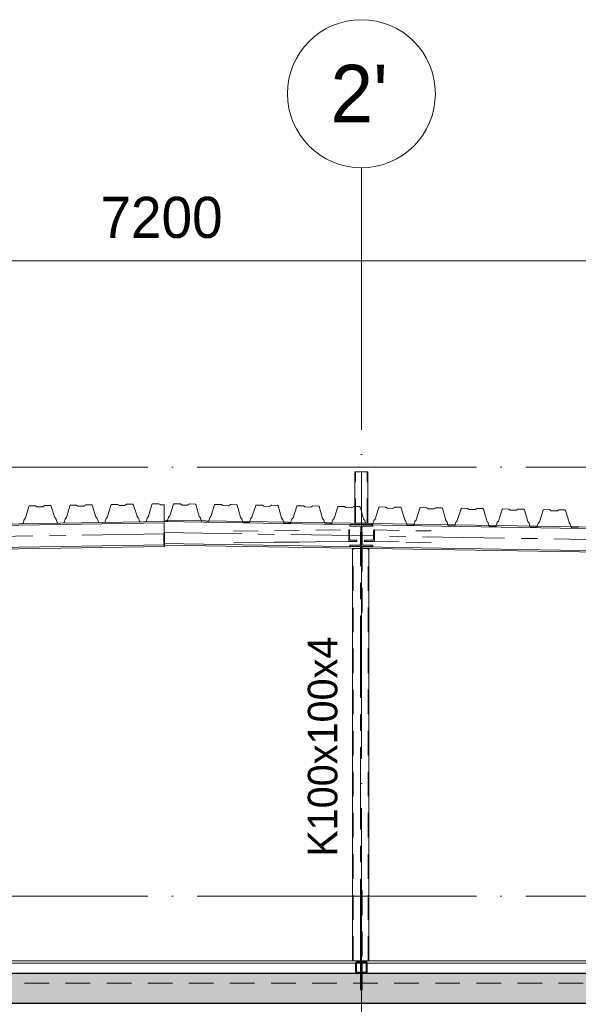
# Model space of a CAD drawing. Header units: millimetres. Extents: x 4517 to 474157, y -4632 to 9900.
# Tile 27 of 114: x 182356 to 185755, y 3913 to 9900. Entities that reach past the tile are written whole.
import ezdxf

# ---------------------------------------------------------------- set-up
doc = ezdxf.new("R2010")
doc.units = ezdxf.units.MM
for name, pattern in [('WSP_hartlijn', [800, 500, -100, 100, -100]), ('WSP_hhidden', [250, 150, -100]), ('WSP_stramienlijn', [2000, 1700, -150, 0, -150])]:
    doc.linetypes.add(name, pattern=pattern)
for name, color, linetype, lineweight in [('00_algemeen - hartlijn', 7, 'WSP_hartlijn', 13), ('00_algemeen - hhidden - 0_13mm', 7, 'WSP_hhidden', 13), ('00_maatvoering', 8, 'Continuous', 13), ('00_maatvoering-100', 8, 'Continuous', 13), ('07_stramien', 4, 'Continuous', 13), ('07_stramien - levels', 7, 'Continuous', 13), ('23_vloeren', 2, 'Continuous', 18), ('23_vloeren - hatch', 1, 'Continuous', 18), ('23_vloeren -cut-', 3, 'Continuous', 25), ('28_hoofddraagconstructies - kolommen en liggers', 1, 'Continuous', 13), ('28_hoofddraagconstructies - kolommen en liggers - staal', 1, 'Continuous', 13), ('28_hoofddraagconstructies - tags', 7, 'Continuous', 18)]:
    doc.layers.add(name, color=color, linetype=linetype, lineweight=lineweight)
doc.styles.add('Revittext', font='txt', dxfattribs={"height": 250})
doc.styles.add('Revittext_1', font='txt', dxfattribs={"height": 180})
doc.styles.add('Revittext_2', font='txt', dxfattribs={"height": 350})
doc.dimstyles.new('WSP_25_-_transparant', dxfattribs={"dimscale": 304.8, "dimtxt": 252.223969, "dimasz": 1.312336, "dimexe": 0.656168, "dimexo": 0.0625, "dimgap": 0.213255, "dimtad": 1, "dimdec": 0, "dimzin": 0, "dimdsep": 46, "dimtxsty": 'Revittext', "dimblk1": 'DOTSMALL', "dimblk2": 'DOTSMALL', "dimsah": 1, "dimcen": 0.09, "dimdle": 0.656168, "dimazin": 0, "dimtfac": 1, "dimtdec": 4, "dimtix": 1, "dimtmove": 0, "dimatfit": 3, "dimfxl": 0.656168, "dimfxlon": 1, "dimtvp": 1, "dimtolj": 1, "dimtzin": 0, "dimarcsym": 2})

# ---------------------------------------------------------------- blocks, each defined once
blk = doc.blocks.new('28_WSP_SF_staal - HE v21-0 - HE160A-1328770-as D')
at = {"layer": '00_algemeen - hartlijn'}
blk.add_line((29069.8, 6563.7), (15798.9, 6782), dxfattribs=at)
blk = doc.blocks.new('28_WSP_SF_staal - HE v21-0 - HE160A-1384899-as D')
at = {"layer": '00_algemeen - hartlijn'}
blk.add_line((15801.3, 6774), (2860, 6561.1), dxfattribs=at)
blk = doc.blocks.new('28_WSP_SC_staal - RHS v18-0 - SHSC 80x80x4 - S275-1295129-as D')
at = {"layer": '00_algemeen - hartlijn'}
blk.add_line((17000, 6838.9), (17000, 7150), dxfattribs=at)
at = {"layer": '00_algemeen - hhidden - 0_13mm'}
for p, q in [((16964, 6838.9), (16964, 7150)), ((17036, 6838.9), (17036, 7150))]:
    blk.add_line(p, q, dxfattribs=at)
blk = doc.blocks.new('28_WSP_SC_staal - RHS v18-0 - SHSC 100x100x4 - S275-1337800-as D')
at = {"layer": '00_algemeen - hartlijn'}
blk.add_line((16995, 4177), (16995, 6685.5), dxfattribs=at)
at = {"layer": '00_algemeen - hhidden - 0_13mm'}
for p, q in [((16949, 4177), (16949, 6685.5)), ((17041, 4177), (17041, 6685.5))]:
    blk.add_line(p, q, dxfattribs=at)
blk = doc.blocks.new('28_WSP_SF_staal - STRIP v18-0 - RECT 80x10-1322159-as D')
at = {"layer": '28_hoofddraagconstructies - kolommen en liggers', "linetype": 'WSP_hhidden'}
for p, q in [((17005, 4606.2), (17005, 4164)), ((16995, 4164), (16995, 4177)), ((16995, 4100), (16995, 4088.7)), ((16995, 4088.7), (17005, 4088.7)), ((17005, 4088.7), (17005, 4100))]:
    blk.add_line(p, q, dxfattribs=at)
at = {"layer": '28_hoofddraagconstructies - kolommen en liggers - staal'}
for p, q in [((16995, 4159.1), (16995, 4164)), ((16995, 4159.1), (16995, 4100)), ((17005, 4159.1), (16995, 4159.1)), ((17005, 4164), (17005, 4159.1)), ((17005, 4100), (17005, 4159.1))]:
    blk.add_line(p, q, dxfattribs=at)
blk = doc.blocks.new('28_WSP_SF_staal - STRIP v18-0 - RECT 80x10-1336395-as D')
at = {"layer": '28_hoofddraagconstructies - kolommen en liggers', "linetype": 'WSP_hhidden'}
for p, q in [((16995, 6785.1), (16995, 6744.6)), ((17005, 6785.1), (16995, 6785.1)), ((17005, 6744.6), (17005, 6785.1)), ((16995, 6685.6), (16995, 6706)), ((17005, 6294.8), (17005, 6706))]:
    blk.add_line(p, q, dxfattribs=at)
at = {"layer": '28_hoofddraagconstructies - kolommen en liggers - staal'}
for p, q in [((16995, 6744.5), (16995, 6714.9)), ((16995, 6714.9), (17005, 6714.9)), ((16995, 6706.1), (16995, 6714.9)), ((17005, 6714.9), (17005, 6744.5)), ((17005, 6706.1), (17005, 6714.9))]:
    blk.add_line(p, q, dxfattribs=at)
blk = doc.blocks.new('28_WSP_SF_staal - RHS v18-0 - SHSC 70x70x5 - S275-1337801-as D')
at = {"layer": '28_hoofddraagconstructies - kolommen en liggers', "linetype": 'WSP_hhidden'}
for p, q in [((16965, 4164), (16965, 4114)), ((16970, 4114), (16970, 4164)), ((17025, 4174), (16975, 4174)), ((16975, 4169), (17025, 4169)), ((17030, 4164), (17030, 4114)), ((17035, 4114), (17035, 4164)), ((17025, 4109), (16975, 4109)), ((16975, 4104), (17025, 4104))]:
    blk.add_line(p, q, dxfattribs=at)
for centre, radius, start, end in [((16975, 4164), 10, 90, 180), ((16975, 4164), 5, 90, 180), ((17025, 4164), 10, 0, 90), ((17025, 4164), 5, 0, 90), ((16975, 4114), 10, 180, 270), ((16975, 4114), 5, 180, 270), ((17025, 4114), 10, 270, 0), ((17025, 4114), 5, 270, 0)]:
    blk.add_arc(centre, radius, start, end, dxfattribs=at)
blk = doc.blocks.new('28_WSP_SF_staal - STRIP v18-0 - RECT 80x10-1337803-as D')
at = {"layer": '28_hoofddraagconstructies - kolommen en liggers', "linetype": 'WSP_hhidden'}
for p, q in [((17005, 4202.6), (16995, 4202.6)), ((16995, 4123.9), (17005, 4123.9)), ((16995, 3999.9), (16995, 4088.6)), ((17005, 3999.9), (17005, 4088.6))]:
    blk.add_line(p, q, dxfattribs=at)
blk = doc.blocks.new('28_WSP_SF_staal - HE v21-0 - HE140A-1315377-as D')
at = {"layer": '28_hoofddraagconstructies - kolommen en liggers', "linetype": 'WSP_hhidden'}
for p, q in [((16930, 6830), (16930, 6830.2)), ((16930, 6830), (16930, 6821.5)), ((16952.3, 6830), (16930, 6830)), ((17070, 6830), (16958.3, 6830)), ((17000, 6830.2), (17000, 6830)), ((17070, 6830.2), (17070, 6830)), ((17070, 6821.5), (17070, 6830)), ((16930, 6821.5), (16985.3, 6821.5)), ((16997.3, 6809.5), (16997.3, 6717.5)), ((17002.8, 6717.5), (17002.8, 6809.5)), ((17014.8, 6821.5), (17070, 6821.5)), ((16930, 6705.7), (16930, 6705.5)), ((16985.3, 6705.5), (16930, 6705.5)), ((16930, 6705.5), (16930, 6697)), ((17070, 6705.5), (17014.8, 6705.5)), ((17070, 6705.7), (17070, 6705.5)), ((17070, 6697), (17070, 6705.5)), ((16930, 6697), (17070, 6697))]:
    blk.add_line(p, q, dxfattribs=at)
for centre, start_param, end_param in [((16985.3, 6809.5), 0, 1.570796), ((17014.8, 6809.5), 1.570796, 3.141593), ((16985.3, 6717.5), 4.712389, 6.283185), ((17014.8, 6717.5), 3.141593, 4.712389)]:
    blk.add_ellipse(centre, major_axis=(12, 0), ratio=1, start_param=start_param, end_param=end_param, dxfattribs=at)
blk = doc.blocks.new('28_WSP_SF_staal - HFL v21-0 - Lequ 70x70x7-1304526-as D')
at = {"layer": '28_hoofddraagconstructies - kolommen en liggers', "linetype": 'WSP_hhidden'}
for p, q in [((16222.1, 6789.5), (16923.2, 6798)), ((16925, 6798), (16923.2, 6798)), ((16923.2, 6798), (16923.6, 6728)), ((16928.5, 6744), (16928.2, 6793.5)), ((16222.1, 6719.5), (16923.6, 6728)), ((16321.1, 6720.1), (16970.2, 6728)), ((16923.6, 6728), (16973.1, 6728)), ((16969.9, 6735), (16934.9, 6735)), ((16973.1, 6728), (16973.1, 6730.5))]:
    blk.add_line(p, q, dxfattribs=at)
for centre, major_axis, start_param, end_param in [((16925, 6793.5), (-0.05, 4.5), 4.703776, 6.274573), ((16934.8, 6744), (-0.11, 9), 1.562184, 3.13298), ((16969.9, 6730.5), (-0.05, 4.5), 4.703776, 6.274573)]:
    blk.add_ellipse(centre, major_axis=major_axis, ratio=0.707081, start_param=start_param, end_param=end_param, dxfattribs=at)
blk = doc.blocks.new('28_WSP_SF_staal - HFL v21-0 - Lequ 70x70x7-1303936-as D')
at = {"layer": '28_hoofddraagconstructies - kolommen en liggers', "linetype": 'WSP_hhidden'}
for p, q in [((17074.3, 6793.5), (17074.2, 6744)), ((17080.6, 6798), (17078.4, 6798)), ((17080.4, 6728), (17080.6, 6798)), ((17080.6, 6798), (17424, 6791.4)), ((17017.6, 6730.5), (17017.6, 6728)), ((17017.6, 6728), (17080.4, 6728)), ((17019.9, 6728), (17345.9, 6721.7)), ((17066.1, 6735), (17021.7, 6735)), ((17080.4, 6728), (17424, 6721.4))]:
    blk.add_line(p, q, dxfattribs=at)
for centre, major_axis, start_param, end_param in [((17078.4, 6793.5), (0.09, 4.5), 0.017305, 1.588102), ((17021.6, 6730.5), (0.09, 4.5), 0.017305, 1.588102), ((17066.1, 6744), (0.17, 9), 3.158898, 4.729694)]:
    blk.add_ellipse(centre, major_axis=major_axis, ratio=0.896772, start_param=start_param, end_param=end_param, dxfattribs=at)
blk = doc.blocks.new('28_WSP_SF_staal - HE v21-0 - HE280A S355-1321511-as D')
at = {"layer": '28_hoofddraagconstructies - kolommen en liggers', "linetype": 'WSP_hhidden'}
blk.add_line((9950, 4042), (41000, 4042), dxfattribs=at)
blk = doc.blocks.new('DIMBLOCK48-as D')
at = {"layer": '00_maatvoering-100'}
h = blk.add_hatch(color=256, dxfattribs=at)
edge = h.paths.add_edge_path()
edge.add_arc((179635.2, 8434.4), 50, 0, 360)
h = blk.add_hatch(color=256, dxfattribs=at)
edge = h.paths.add_edge_path()
edge.add_arc((186835.2, 8434.4), 50, 0, 360)
for p, q in [((179635.2, 8634.4), (179635.2, 8234.4)), ((179635.2, 8434.4), (179635.2, 8634.4)), ((186835.2, 8634.4), (186835.2, 8234.4)), ((186835.2, 8434.4), (186835.2, 8634.4)), ((179635.2, 8434.4), (186835.2, 8434.4))]:
    blk.add_line(p, q, dxfattribs=at)
for centre in [(179635.2, 8434.4), (186835.2, 8434.4)]:
    blk.add_circle(centre, 50, dxfattribs=at)
at = {"layer": '00_maatvoering-100', "color": 0, "insert": (182847.2, 8823.2), "char_height": 250, "width": 931.288, "attachment_point": 1, "line_spacing_factor": 0.931288, "style": 'Revittext'}
blk.add_mtext('7200', dxfattribs=at)
blk = doc.blocks.new('_DotSmall')
at = {"color": 0, "linetype": 'ByBlock', "const_width": 0.5}
blk.add_lwpolyline([(-0.0625, 0, 1), (0.0625, 0, 1)], format="xyb", close=True, dxfattribs=at)
blk = doc.blocks.new('Grid - Stramienbol 9_0mm-3500-as D')
at = {"layer": '07_stramien'}
blk.add_circle((5000, 9450), 450, dxfattribs=at)

msp = doc.modelspace()

# ---------------------------------------------------------------- hatches: boundary and pattern name
at = {"layer": '23_vloeren - hatch'}
msp.add_hatch(color=256, dxfattribs=at).paths.add_polyline_path([(190183.1, 3920), (208435.2, 3920), (208435.2, 4100), (177385.2, 4100), (177385.2, 3920), (189767.3, 3920)])

# ---------------------------------------------------------------- linework, layer by layer
at = {"layer": '07_stramien', "linetype": 'WSP_stramienlijn'}
msp.add_line((184435.2, -4594.5), (184435.2, 9000), dxfattribs=at)
at = {"layer": '07_stramien - levels', "linetype": 'WSP_stramienlijn'}
for p, q in [((165435.2, 7180), (221500.6, 7180)), ((165435.2, 4570), (221500.6, 4570))]:
    msp.add_line(p, q, dxfattribs=at)
at = {"layer": '23_vloeren'}
for p, q in [((182412.5, 6943.5), (182415.5, 6944.6)), ((182415.5, 6944.6), (182449.3, 6945.1)), ((182449.3, 6945.1), (182450.8, 6944.9)), ((182450.8, 6944.9), (182452.1, 6944.3)), ((182497.7, 6939.8), (182505.6, 6945.2)), ((182505.6, 6945.2), (182506.9, 6945.8)), ((182506.9, 6945.8), (182508.4, 6946.1)), ((182508.4, 6946.1), (182542.2, 6946.6)), ((182542.2, 6946.6), (182545.2, 6945.7)), ((182545.2, 6945.7), (182547, 6943.2)), ((182640.1, 6873.5), (182660.7, 6945)), ((182660.7, 6945), (182662.5, 6947.6)), ((182662.5, 6947.6), (182665.4, 6948.7)), ((182665.4, 6948.7), (182699.3, 6949.2)), ((182699.3, 6949.2), (182700.7, 6949)), ((182700.7, 6949), (182702.1, 6948.4)), ((182702.1, 6948.4), (182710.1, 6943.2)), ((182747.7, 6943.9), (182755.6, 6949.3)), ((182755.6, 6949.3), (182756.9, 6949.9)), ((182756.9, 6949.9), (182758.3, 6950.2)), ((182758.3, 6950.2), (182792.2, 6950.7)), ((182792.2, 6950.7), (182795.2, 6949.8)), ((182795.2, 6949.8), (182797, 6947.3)), ((182797, 6947.3), (182820, 6876.4)), ((182890.1, 6877.6), (182910.7, 6949.1)), ((182910.7, 6949.1), (182912.4, 6951.7)), ((182912.4, 6951.7), (182915.4, 6952.8)), ((182915.4, 6952.8), (182949.2, 6953.3)), ((182949.2, 6953.3), (182950.7, 6953.1)), ((182950.7, 6953.1), (182952, 6952.5)), ((182952, 6952.5), (182960.1, 6947.3)), ((182960.1, 6947.3), (182961.4, 6946.7)), ((182961.4, 6946.7), (182962.9, 6946.6)), ((182962.9, 6946.6), (182994.9, 6947.1)), ((182994.9, 6947.1), (182996.4, 6947.3)), ((182996.4, 6947.3), (182997.7, 6948)), ((182997.7, 6948), (183005.5, 6953.4)), ((183005.5, 6953.4), (183006.9, 6954)), ((183006.9, 6954), (183008.3, 6954.3)), ((183008.3, 6954.3), (183042.1, 6954.8)), ((183042.1, 6954.8), (183045.1, 6953.9)), ((183045.1, 6953.9), (183047, 6951.4)), ((183047, 6951.4), (183069.9, 6880.5)), ((183140, 6881.7), (183160.6, 6953.2)), ((183160.6, 6953.2), (183162.4, 6955.8)), ((183162.4, 6955.8), (183165.4, 6956.9)), ((183165.4, 6956.9), (183199.2, 6957.4)), ((183199.2, 6957.4), (183200.7, 6957.2)), ((183200.7, 6957.2), (183202, 6956.6)), ((183202, 6956.6), (183210, 6951.4)), ((183210, 6951.4), (183211.4, 6950.8)), ((183211.4, 6950.8), (183212.8, 6950.7)), ((183212.8, 6950.7), (183235.2, 6951)), ((183235.2, 6951), (183235.2, 6852.7)), ((183269.1, 6882.7), (183292, 6953.6)), ((183292, 6953.6), (183293.8, 6956.1)), ((183293.8, 6956.1), (183296.8, 6957)), ((183296.8, 6957), (183330.6, 6956.5)), ((183330.6, 6956.5), (183332.1, 6956.3)), ((183332.1, 6956.3), (183333.4, 6955.6)), ((183333.4, 6955.6), (183341.3, 6950.2)), ((183341.3, 6950.2), (183342.6, 6949.5)), ((183342.6, 6949.5), (183344, 6949.3)), ((183344, 6949.3), (183376.1, 6948.8)), ((183376.1, 6948.8), (183377.5, 6949)), ((183377.5, 6949), (183378.9, 6949.6)), ((183378.9, 6949.6), (183386.9, 6954.8)), ((183386.9, 6954.8), (183388.3, 6955.4)), ((183388.3, 6955.4), (183389.7, 6955.6)), ((183389.7, 6955.6), (183423.6, 6955)), ((183423.6, 6955), (183426.5, 6954)), ((183426.5, 6954), (183428.3, 6951.4)), ((183428.3, 6951.4), (183448.9, 6879.8)), ((183519, 6878.7), (183541.9, 6949.6)), ((183541.9, 6949.6), (183543.8, 6952.1)), ((183543.8, 6952.1), (183546.8, 6953.1)), ((183546.8, 6953.1), (183580.6, 6952.5)), ((183580.6, 6952.5), (183582.1, 6952.3)), ((183582.1, 6952.3), (183583.4, 6951.7)), ((183583.4, 6951.7), (183591.3, 6946.2)), ((183591.3, 6946.2), (183592.6, 6945.6)), ((183592.6, 6945.6), (183594, 6945.3)), ((183594, 6945.3), (183626.1, 6944.8)), ((183626.1, 6944.8), (183627.5, 6945)), ((183627.5, 6945), (183628.9, 6945.6)), ((183628.9, 6945.6), (183636.9, 6950.8)), ((183636.9, 6950.8), (183638.2, 6951.4)), ((183638.2, 6951.4), (183639.7, 6951.6)), ((183639.7, 6951.6), (183673.5, 6951.1)), ((183673.5, 6951.1), (183676.5, 6950)), ((183676.5, 6950), (183678.2, 6947.5)), ((183678.2, 6947.5), (183698.9, 6875.9)), ((183769, 6874.8), (183791.9, 6945.7)), ((183791.9, 6945.7), (183793.8, 6948.2)), ((183793.8, 6948.2), (183796.7, 6949.1)), ((183796.7, 6949.1), (183830.6, 6948.6)), ((183830.6, 6948.6), (183832, 6948.3)), ((183832, 6948.3), (183833.3, 6947.7)), ((183833.3, 6947.7), (183841.2, 6942.3)), ((183878.8, 6941.7), (183886.9, 6946.8)), ((183886.9, 6946.8), (183888.2, 6947.5)), ((183888.2, 6947.5), (183889.7, 6947.6)), ((183889.7, 6947.6), (183923.5, 6947.1)), ((183923.5, 6947.1), (183926.5, 6946.1)), ((183926.5, 6946.1), (183928.2, 6943.5)), ((184043.7, 6944.2), (184046.7, 6945.2)), ((184046.7, 6945.2), (184080.6, 6944.6)), ((184080.6, 6944.6), (184082, 6944.4)), ((184082, 6944.4), (184083.3, 6943.7)), ((182390.1, 6869.4), (182410.7, 6940.9)), ((182410.7, 6940.9), (182412.5, 6943.5)), ((182452.1, 6944.3), (182460.1, 6939.1)), ((182460.1, 6939.1), (182461.5, 6938.5)), ((182461.5, 6938.5), (182462.9, 6938.3)), ((182462.9, 6938.3), (182495, 6938.9)), ((182495, 6938.9), (182496.4, 6939.1)), ((182496.4, 6939.1), (182497.7, 6939.8)), ((182547, 6943.2), (182570, 6872.3)), ((182710.1, 6943.2), (182711.4, 6942.6)), ((182711.4, 6942.6), (182712.9, 6942.5)), ((182712.9, 6942.5), (182744.9, 6943)), ((182744.9, 6943), (182746.4, 6943.2)), ((182746.4, 6943.2), (182747.7, 6943.9)), ((183841.2, 6942.3), (183842.5, 6941.6)), ((183842.5, 6941.6), (183844, 6941.4)), ((183844, 6941.4), (183876, 6940.9)), ((183876, 6940.9), (183877.5, 6941.1)), ((183877.5, 6941.1), (183878.8, 6941.7)), ((183928.2, 6943.5), (183948.9, 6871.9)), ((184019, 6870.8), (184041.9, 6941.7)), ((184041.9, 6941.7), (184043.7, 6944.2)), ((184083.3, 6943.7), (184091.2, 6938.3)), ((184091.2, 6938.3), (184092.5, 6937.7)), ((184092.5, 6937.7), (184094, 6937.4)), ((184094, 6937.4), (184126, 6936.9)), ((184126, 6936.9), (184127.5, 6937.1)), ((184127.5, 6937.1), (184128.8, 6937.7)), ((184128.8, 6937.7), (184136.8, 6942.9)), ((184136.8, 6942.9), (184138.2, 6943.5)), ((184138.2, 6943.5), (184139.6, 6943.7)), ((184139.6, 6943.7), (184173.5, 6943.2)), ((184173.5, 6943.2), (184176.4, 6942.1)), ((184176.4, 6942.1), (184178.2, 6939.5)), ((184178.2, 6939.5), (184198.8, 6868)), ((184268.9, 6866.9), (184291.8, 6937.7)), ((184291.8, 6937.7), (184293.7, 6940.3)), ((184293.7, 6940.3), (184296.7, 6941.2)), ((184296.7, 6941.2), (184330.5, 6940.7)), ((184330.5, 6940.7), (184332, 6940.4)), ((184332, 6940.4), (184333.3, 6939.8)), ((184333.3, 6939.8), (184341.2, 6934.4)), ((184341.2, 6934.4), (184342.5, 6933.7)), ((184342.5, 6933.7), (184343.9, 6933.5)), ((184343.9, 6933.5), (184376, 6933)), ((184376, 6933), (184377.4, 6933.2)), ((184377.4, 6933.2), (184378.8, 6933.8)), ((184378.8, 6933.8), (184386.8, 6938.9)), ((184386.8, 6938.9), (184388.1, 6939.5)), ((184388.1, 6939.5), (184389.6, 6939.7)), ((184389.6, 6939.7), (184395.5, 6939.6)), ((184518.9, 6862.9), (184541.8, 6933.8)), ((184541.8, 6933.8), (184543.7, 6936.3)), ((184543.7, 6936.3), (184546.7, 6937.2)), ((184546.7, 6937.2), (184580.5, 6936.7)), ((184580.5, 6936.7), (184581.9, 6936.5)), ((184581.9, 6936.5), (184583.2, 6935.8)), ((184583.2, 6935.8), (184591.1, 6930.4)), ((184591.1, 6930.4), (184592.4, 6929.8)), ((184592.4, 6929.8), (184593.9, 6929.5)), ((184593.9, 6929.5), (184625.9, 6929)), ((184625.9, 6929), (184627.4, 6929.2)), ((184627.4, 6929.2), (184628.7, 6929.8)), ((184628.7, 6929.8), (184636.8, 6935)), ((184636.8, 6935), (184638.1, 6935.6)), ((184638.1, 6935.6), (184639.6, 6935.8)), ((184639.6, 6935.8), (184673.4, 6935.2)), ((184673.4, 6935.2), (184676.4, 6934.2)), ((184676.4, 6934.2), (184678.1, 6931.6)), ((184678.1, 6931.6), (184698.8, 6860.1)), ((184768.9, 6858.9), (184791.8, 6929.8)), ((184791.8, 6929.8), (184793.6, 6932.4)), ((184793.6, 6932.4), (184796.6, 6933.3)), ((184796.6, 6933.3), (184830.5, 6932.8)), ((184830.5, 6932.8), (184831.9, 6932.5)), ((184831.9, 6932.5), (184833.2, 6931.9)), ((184833.2, 6931.9), (184841.1, 6926.4)), ((184841.1, 6926.4), (184842.4, 6925.8)), ((184842.4, 6925.8), (184843.9, 6925.6)), ((184843.9, 6925.6), (184875.9, 6925.1)), ((184875.9, 6925.1), (184877.4, 6925.2)), ((184877.4, 6925.2), (184878.7, 6925.8)), ((184878.7, 6925.8), (184886.7, 6931)), ((184886.7, 6931), (184888.1, 6931.6)), ((184888.1, 6931.6), (184889.5, 6931.8)), ((184889.5, 6931.8), (184923.4, 6931.3)), ((184923.4, 6931.3), (184926.3, 6930.3)), ((184926.3, 6930.3), (184928.1, 6927.7)), ((184928.1, 6927.7), (184948.8, 6856.1)), ((185018.8, 6855), (185041.8, 6925.9)), ((185041.8, 6925.9), (185043.6, 6928.4)), ((185043.6, 6928.4), (185046.6, 6929.3)), ((185046.6, 6929.3), (185080.4, 6928.8)), ((185080.4, 6928.8), (185081.9, 6928.6)), ((185081.9, 6928.6), (185083.2, 6927.9)), ((185083.2, 6927.9), (185091.1, 6922.5)), ((185091.1, 6922.5), (185092.4, 6921.8)), ((185092.4, 6921.8), (185093.8, 6921.6)), ((185093.8, 6921.6), (185125.9, 6921.1)), ((185125.9, 6921.1), (185127.3, 6921.3)), ((185127.3, 6921.3), (185128.7, 6921.9)), ((185128.7, 6921.9), (185136.7, 6927.1)), ((185136.7, 6927.1), (185138, 6927.7)), ((185138, 6927.7), (185139.5, 6927.9)), ((185139.5, 6927.9), (185173.3, 6927.3)), ((185173.3, 6927.3), (185176.3, 6926.3)), ((185176.3, 6926.3), (185178.1, 6923.7)), ((185178.1, 6923.7), (185198.7, 6852.1)), ((185268.8, 6851), (185291.7, 6921.9)), ((185291.7, 6921.9), (185293.6, 6924.4)), ((185293.6, 6924.4), (185296.6, 6925.4)), ((185296.6, 6925.4), (185330.4, 6924.8)), ((185330.4, 6924.8), (185331.8, 6924.6)), ((185331.8, 6924.6), (185333.2, 6924)), ((185333.2, 6924), (185341, 6918.5)), ((185341, 6918.5), (185342.3, 6917.9)), ((185342.3, 6917.9), (185343.8, 6917.7)), ((185343.8, 6917.7), (185375.8, 6917.1)), ((185375.8, 6917.1), (185377.3, 6917.3)), ((185377.3, 6917.3), (185378.6, 6917.9)), ((185378.6, 6917.9), (185386.7, 6923.1)), ((185386.7, 6923.1), (185388, 6923.7)), ((185388, 6923.7), (185389.5, 6923.9)), ((185389.5, 6923.9), (185423.3, 6923.4)), ((185423.3, 6923.4), (185426.3, 6922.3)), ((185426.3, 6922.3), (185428, 6919.8)), ((185428, 6919.8), (185448.7, 6848.2)), ((185518.8, 6847.1), (185541.7, 6918)), ((185541.7, 6918), (185543.5, 6920.5)), ((185543.5, 6920.5), (185546.5, 6921.4)), ((185546.5, 6921.4), (185580.4, 6920.9)), ((185580.4, 6920.9), (185581.8, 6920.7)), ((185581.8, 6920.7), (185583.1, 6920)), ((185583.1, 6920), (185591, 6914.6)), ((185591, 6914.6), (185592.3, 6913.9)), ((185592.3, 6913.9), (185593.8, 6913.7)), ((185593.8, 6913.7), (185625.8, 6913.2)), ((185625.8, 6913.2), (185627.3, 6913.4)), ((185627.3, 6913.4), (185628.6, 6914)), ((185628.6, 6914), (185636.6, 6919.2)), ((185636.6, 6919.2), (185638, 6919.8)), ((185638, 6919.8), (185639.4, 6920)), ((185639.4, 6920), (185673.3, 6919.4)), ((185673.3, 6919.4), (185676.2, 6918.4)), ((185676.2, 6918.4), (185678, 6915.8)), ((185678, 6915.8), (185698.7, 6844.2)), ((182372, 6835.8), (182374.9, 6836.9)), ((182374.9, 6836.9), (182376.7, 6839.5)), ((182376.7, 6839.5), (182382.3, 6858.9)), ((182382.3, 6858.9), (182382.7, 6859.9)), ((182382.7, 6859.9), (182383.3, 6860.8)), ((182383.3, 6860.8), (182389.1, 6867.5)), ((182389.1, 6867.5), (182389.7, 6868.3)), ((182389.7, 6868.3), (182390.1, 6869.4)), ((182570, 6872.3), (182570.4, 6871.3)), ((182570.4, 6871.3), (182571.1, 6870.4)), ((182571.1, 6870.4), (182577.1, 6864)), ((182577.1, 6864), (182577.7, 6863.1)), ((182577.7, 6863.1), (182578.1, 6862.1)), ((182578.1, 6862.1), (182584.4, 6842.9)), ((182584.4, 6842.9), (182586.2, 6840.3)), ((182586.2, 6840.3), (182589.2, 6839.4)), ((182622, 6840), (182624.9, 6841)), ((182624.9, 6841), (182626.7, 6843.6)), ((182626.7, 6843.6), (182632.3, 6863)), ((182632.3, 6863), (182632.7, 6864)), ((182632.7, 6864), (182633.3, 6864.9)), ((182633.3, 6864.9), (182639.1, 6871.6)), ((182639.1, 6871.6), (182639.7, 6872.4)), ((182639.7, 6872.4), (182640.1, 6873.5)), ((182820, 6876.4), (182820.4, 6875.4)), ((182820.4, 6875.4), (182821.1, 6874.5)), ((182821.1, 6874.5), (182827, 6868.1)), ((182827, 6868.1), (182827.7, 6867.2)), ((182827.7, 6867.2), (182828.1, 6866.2)), ((182828.1, 6866.2), (182834.4, 6847)), ((182834.4, 6847), (182836.2, 6844.4)), ((182836.2, 6844.4), (182839.1, 6843.5)), ((182872, 6844.1), (182874.9, 6845.1)), ((182874.9, 6845.1), (182876.6, 6847.7)), ((182876.6, 6847.7), (182882.2, 6867.1)), ((182882.2, 6867.1), (182882.7, 6868.1)), ((182882.7, 6868.1), (182883.3, 6869)), ((182883.3, 6869), (182889, 6875.7)), ((182889, 6875.7), (182889.6, 6876.6)), ((182889.6, 6876.6), (182890.1, 6877.6)), ((183069.9, 6880.5), (183070.4, 6879.5)), ((183070.4, 6879.5), (183071, 6878.6)), ((183071, 6878.6), (183077, 6872.2)), ((183077, 6872.2), (183077.6, 6871.3)), ((183077.6, 6871.3), (183078.1, 6870.3)), ((183078.1, 6870.3), (183084.3, 6851.1)), ((183084.3, 6851.1), (183086.2, 6848.5)), ((183086.2, 6848.5), (183089, 6847.6)), ((183122, 6848.2), (183124.8, 6849.2)), ((183124.8, 6849.2), (183126.6, 6851.8)), ((183126.6, 6851.8), (183132.2, 6871.2)), ((183132.2, 6871.2), (183132.6, 6872.2)), ((183132.6, 6872.2), (183133.2, 6873.1)), ((183133.2, 6873.1), (183139, 6879.8)), ((183139, 6879.8), (183139.6, 6880.7)), ((183139.6, 6880.7), (183140, 6881.7)), ((183256.1, 6857.7), (183260.9, 6872.5)), ((183260.9, 6872.5), (183261.4, 6873.5)), ((183261.4, 6873.5), (183262, 6874.4)), ((183262, 6874.4), (183268, 6880.8)), ((183268, 6880.8), (183268.6, 6881.7)), ((183268.6, 6881.7), (183269.1, 6882.7)), ((183448.9, 6879.8), (183449.4, 6878.8)), ((183449.4, 6878.8), (183450, 6877.9)), ((183450, 6877.9), (183455.7, 6871.3)), ((183455.7, 6871.3), (183456.3, 6870.4)), ((183456.3, 6870.4), (183456.8, 6869.4)), ((183456.8, 6869.4), (183461.1, 6854.3)), ((183506, 6853.6), (183510.9, 6868.6)), ((183510.9, 6868.6), (183511.3, 6869.6)), ((183511.3, 6869.6), (183512, 6870.4)), ((183512, 6870.4), (183517.9, 6876.9)), ((183517.9, 6876.9), (183518.6, 6877.7)), ((183518.6, 6877.7), (183519, 6878.7)), ((183698.9, 6875.9), (183699.3, 6874.9)), ((183699.3, 6874.9), (183699.9, 6874)), ((183699.9, 6874), (183705.7, 6867.4)), ((183705.7, 6867.4), (183706.3, 6866.5)), ((183706.3, 6866.5), (183706.7, 6865.5)), ((183706.7, 6865.5), (183711.1, 6850.2)), ((183756, 6849.4), (183760.9, 6864.6)), ((183760.9, 6864.6), (183761.3, 6865.6)), ((183761.3, 6865.6), (183761.9, 6866.5)), ((183761.9, 6866.5), (183767.9, 6872.9)), ((183767.9, 6872.9), (183768.6, 6873.8)), ((183768.6, 6873.8), (183769, 6874.8)), ((183948.9, 6871.9), (183949.3, 6870.9)), ((183949.3, 6870.9), (183949.9, 6870)), ((183949.9, 6870), (183955.7, 6863.4)), ((183955.7, 6863.4), (183956.3, 6862.5)), ((183956.3, 6862.5), (183956.7, 6861.5)), ((183956.7, 6861.5), (183961.1, 6846.1)), ((184005.9, 6845.3), (184010.8, 6860.7)), ((184010.8, 6860.7), (184011.3, 6861.6)), ((184011.3, 6861.6), (184011.9, 6862.5)), ((184011.9, 6862.5), (184017.9, 6869)), ((184017.9, 6869), (184018.5, 6869.8)), ((184018.5, 6869.8), (184019, 6870.8)), ((184198.8, 6868), (184199.3, 6867)), ((184199.3, 6867), (184199.9, 6866.1)), ((184199.9, 6866.1), (184205.6, 6859.4)), ((184205.6, 6859.4), (184206.2, 6858.6)), ((184206.2, 6858.6), (184206.7, 6857.6)), ((184206.7, 6857.6), (184211.2, 6842)), ((184255.8, 6841.2), (184260.8, 6856.7)), ((184260.8, 6856.7), (184261.2, 6857.7)), ((184261.2, 6857.7), (184261.9, 6858.6)), ((184261.9, 6858.6), (184267.8, 6865)), ((184267.8, 6865), (184268.5, 6865.9)), ((184268.5, 6865.9), (184268.9, 6866.9)), ((184505.7, 6837.1), (184510.8, 6852.7)), ((184510.8, 6852.7), (184511.2, 6853.7)), ((184511.2, 6853.7), (184511.8, 6854.6)), ((184511.8, 6854.6), (184517.8, 6861)), ((184517.8, 6861), (184518.5, 6861.9)), ((184518.5, 6861.9), (184518.9, 6862.9)), ((184698.8, 6860.1), (184699.2, 6859.1)), ((184699.2, 6859.1), (184699.8, 6858.2)), ((184699.8, 6858.2), (184705.6, 6851.5)), ((184705.6, 6851.5), (184706.2, 6850.6)), ((184706.2, 6850.6), (184706.6, 6849.6)), ((184706.6, 6849.6), (184711.2, 6833.7)), ((184755.6, 6833), (184760.7, 6848.8)), ((184760.7, 6848.8), (184761.2, 6849.8)), ((184761.2, 6849.8), (184761.8, 6850.6)), ((184761.8, 6850.6), (184767.8, 6857.1)), ((184767.8, 6857.1), (184768.4, 6858)), ((184768.4, 6858), (184768.9, 6858.9)), ((184948.8, 6856.1), (184949.2, 6855.1)), ((184949.2, 6855.1), (184949.8, 6854.2)), ((184949.8, 6854.2), (184955.5, 6847.6)), ((184955.5, 6847.6), (184956.2, 6846.7)), ((184956.2, 6846.7), (184956.6, 6845.7)), ((184956.6, 6845.7), (184961.2, 6829.6)), ((185005.5, 6828.9), (185010.7, 6844.8)), ((185010.7, 6844.8), (185011.1, 6845.8)), ((185011.1, 6845.8), (185011.8, 6846.7)), ((185011.8, 6846.7), (185017.8, 6853.1)), ((185017.8, 6853.1), (185018.4, 6854)), ((185018.4, 6854), (185018.8, 6855)), ((185198.7, 6852.1), (185199.1, 6851.1)), ((185199.1, 6851.1), (185199.7, 6850.3)), ((185199.7, 6850.3), (185205.5, 6843.6)), ((185205.5, 6843.6), (185206.1, 6842.7)), ((185206.1, 6842.7), (185206.5, 6841.7)), ((185206.5, 6841.7), (185211.2, 6825.5)), ((185255.5, 6824.8), (185260.7, 6840.9)), ((185260.7, 6840.9), (185261.1, 6841.9)), ((185261.1, 6841.9), (185261.8, 6842.7)), ((185261.8, 6842.7), (185267.7, 6849.2)), ((185267.7, 6849.2), (185268.4, 6850)), ((185268.4, 6850), (185268.8, 6851)), ((185448.7, 6848.2), (185449.1, 6847.2)), ((185449.1, 6847.2), (185449.7, 6846.3)), ((185449.7, 6846.3), (185455.5, 6839.7)), ((185455.5, 6839.7), (185456.1, 6838.8)), ((185456.1, 6838.8), (185456.5, 6837.8)), ((185456.5, 6837.8), (185461.2, 6821.4)), ((185505.4, 6820.7), (185510.6, 6836.9)), ((185510.6, 6836.9), (185511.1, 6837.9)), ((185511.1, 6837.9), (185511.7, 6838.8)), ((185511.7, 6838.8), (185517.7, 6845.2)), ((185517.7, 6845.2), (185518.3, 6846.1)), ((185518.3, 6846.1), (185518.8, 6847.1)), ((185698.7, 6844.2), (185699.1, 6843.2)), ((185699.1, 6843.2), (185699.7, 6842.3)), ((185699.7, 6842.3), (185705.4, 6835.7)), ((185705.4, 6835.7), (185706.1, 6834.8)), ((185706.1, 6834.8), (185706.5, 6833.8)), ((185706.5, 6833.8), (185711.2, 6817.3))]:
    msp.add_line(p, q, dxfattribs=at)
at = {"layer": '23_vloeren', "linetype": 'WSP_hhidden', "lineweight": 13}
for p, q in [((184395.5, 6939.6), (184423.4, 6939.2)), ((184423.4, 6939.2), (184426.4, 6938.2)), ((184426.4, 6938.2), (184428.2, 6935.6)), ((184428.2, 6935.6), (184435.1, 6911.4)), ((184435.2, 6911), (184448.8, 6864)), ((183235.3, 6850), (183249.8, 6849.8)), ((183249.8, 6849.8), (183252.8, 6850.7)), ((183252.8, 6850.7), (183254.7, 6853.2)), ((183254.7, 6853.2), (183256.1, 6857.6)), ((183461.1, 6854.2), (183462.4, 6849.9)), ((183462.4, 6849.9), (183464.1, 6847.4)), ((183464.1, 6847.4), (183467.1, 6846.3)), ((183467.1, 6846.3), (183499.8, 6845.8)), ((183499.8, 6845.8), (183502.8, 6846.7)), ((183502.8, 6846.7), (183504.7, 6849.3)), ((183504.7, 6849.3), (183506, 6853.5)), ((183711.1, 6850.1), (183712.3, 6846)), ((183712.3, 6846), (183714.1, 6843.4)), ((183714.1, 6843.4), (183717.1, 6842.4)), ((183717.1, 6842.4), (183749.8, 6841.9)), ((183749.8, 6841.9), (183752.8, 6842.8)), ((183752.8, 6842.8), (183754.6, 6845.3)), ((183754.6, 6845.3), (183755.9, 6849.4)), ((183961.2, 6846), (183962.3, 6842)), ((183962.3, 6842), (183964.1, 6839.4)), ((183964.1, 6839.4), (183967, 6838.4)), ((183967, 6838.4), (183999.8, 6837.9)), ((183999.8, 6837.9), (184002.7, 6838.8)), ((184002.7, 6838.8), (184004.6, 6841.4)), ((184004.6, 6841.4), (184005.9, 6845.3)), ((184211.2, 6841.9), (184212.3, 6838.1)), ((184212.3, 6838.1), (184214, 6835.5)), ((184214, 6835.5), (184217, 6834.5)), ((184217, 6834.5), (184249.7, 6833.9)), ((184249.7, 6833.9), (184252.7, 6834.9)), ((184252.7, 6834.9), (184254.6, 6837.4)), ((184254.6, 6837.4), (184255.8, 6841.2)), ((184448.8, 6864), (184449.2, 6863)), ((184449.2, 6863), (184449.8, 6862.1)), ((184449.8, 6862.1), (184455.6, 6855.5)), ((184455.6, 6855.5), (184456.2, 6854.6)), ((184456.2, 6854.6), (184456.6, 6853.6)), ((184456.6, 6853.6), (184462.3, 6834.1)), ((184462.3, 6834.1), (184464, 6831.5)), ((184464, 6831.5), (184467, 6830.5)), ((184467, 6830.5), (184499.7, 6830)), ((184499.7, 6830), (184502.7, 6830.9)), ((184502.7, 6830.9), (184504.5, 6833.4)), ((184504.5, 6833.4), (184505.7, 6837.1)), ((184711.2, 6833.7), (184712.2, 6830.2)), ((184712.2, 6830.2), (184714, 6827.6)), ((184714, 6827.6), (184716.9, 6826.6)), ((184716.9, 6826.6), (184749.7, 6826)), ((184749.7, 6826), (184752.6, 6827)), ((184752.6, 6827), (184754.5, 6829.5)), ((184754.5, 6829.5), (184755.6, 6832.9)), ((184961.2, 6829.6), (184962.2, 6826.2)), ((184962.2, 6826.2), (184964, 6823.6)), ((185002.6, 6823), (185004.5, 6825.5)), ((185004.5, 6825.5), (185005.5, 6828.8)), ((185211.2, 6825.5), (185212.2, 6822.3)), ((185254.4, 6821.6), (185255.4, 6824.7)), ((184964, 6823.6), (184966.9, 6822.6)), ((184966.9, 6822.6), (184999.6, 6822.1)), ((184999.6, 6822.1), (185002.6, 6823)), ((185212.2, 6822.3), (185213.9, 6819.7)), ((185213.9, 6819.7), (185216.9, 6818.6)), ((185216.9, 6818.6), (185249.6, 6818.1)), ((185249.6, 6818.1), (185252.6, 6819.1)), ((185252.6, 6819.1), (185254.4, 6821.6)), ((185461.2, 6821.3), (185462.1, 6818.3)), ((185462.1, 6818.3), (185463.9, 6815.7)), ((185463.9, 6815.7), (185466.9, 6814.7)), ((185466.9, 6814.7), (185499.6, 6814.2)), ((185499.6, 6814.2), (185502.6, 6815.1)), ((185502.6, 6815.1), (185504.4, 6817.6)), ((185504.4, 6817.6), (185505.4, 6820.6)), ((185711.3, 6817.2), (185712.1, 6814.3)), ((185712.1, 6814.3), (185713.9, 6811.8)), ((185713.9, 6811.8), (185716.8, 6810.7)), ((185716.8, 6810.7), (185749.5, 6810.2)), ((185749.5, 6810.2), (185752.5, 6811.1)), ((185752.5, 6811.1), (185754.4, 6813.7)), ((185754.4, 6813.7), (185755.3, 6816.5))]:
    msp.add_line(p, q, dxfattribs=at)
at = {"layer": '23_vloeren -cut-'}
for p, q in [((208435.2, 4100), (177385.2, 4100)), ((177385.2, 3920), (208435.2, 3920))]:
    msp.add_line(p, q, dxfattribs=at)
at = {"layer": '28_hoofddraagconstructies - kolommen en liggers', "linetype": 'WSP_hhidden'}
for p, q in [((183234.8, 6826), (183234.9, 6834)), ((183234.9, 6834), (183235.2, 6848.7)), ((183237.2, 6729.9), (183237.3, 6722)), ((183237.3, 6722), (183237.6, 6707))]:
    msp.add_line(p, q, dxfattribs=at)
at = {"layer": '28_hoofddraagconstructies - kolommen en liggers - staal'}
for p, q in [((184395.2, 7150), (184395.2, 6838.9)), ((184395.2, 7150), (184403.2, 7150)), ((184403.2, 7150), (184467.2, 7150)), ((184467.2, 7150), (184475.2, 7150)), ((184475.2, 6838.9), (184475.2, 7150)), ((183235.2, 6850), (172795.2, 6678.2)), ((183235.4, 6841), (172795.2, 6669.2)), ((183233.2, 6730), (183234.8, 6826)), ((183235.2, 6849), (183235.3, 6858)), ((183235.2, 6850), (183235.4, 6841)), ((196506.1, 6630.7), (183235.2, 6849)), ((196506.3, 6639.7), (183235.3, 6858)), ((183235.4, 6841), (183235.6, 6826)), ((183235.6, 6826), (183237.2, 6730)), ((184403.2, 6838.9), (184398.2, 6838.9)), ((184467.2, 6838.9), (184403.2, 6838.9)), ((184475.2, 6838.9), (184467.2, 6838.9)), ((183237.6, 6707), (170296.3, 6494.1)), ((183232.8, 6706), (183233, 6715)), ((186917.7, 6645.4), (183232.8, 6706)), ((183233, 6715), (183233.2, 6730)), ((196503.9, 6496.7), (183233, 6715)), ((183237.6, 6707), (183237.7, 6698)), ((183237.7, 6698), (170296.4, 6485.1)), ((184380.2, 6685.5), (184380.2, 4177)), ((184388.2, 6685.5), (184380.2, 6685.5)), ((184388.2, 6685.5), (184472.2, 6685.5)), ((184472.2, 6685.5), (184477.2, 6685.5)), ((184480.2, 4177), (184480.2, 6685.5)), ((208495.2, 4177), (177235.2, 4177)), ((177235.2, 4164), (208495.2, 4164))]:
    msp.add_line(p, q, dxfattribs=at)

# ---------------------------------------------------------------- block references
at = {"layer": '00_algemeen - hartlijn'}
for name in ['28_WSP_SF_staal - HE v21-0 - HE160A-1384899-as D', '28_WSP_SF_staal - HE v21-0 - HE160A-1328770-as D']:
    msp.add_blockref(name, (167435.2, 0), dxfattribs=at)
at = {"layer": '00_algemeen - hhidden - 0_13mm'}
for name in ['28_WSP_SC_staal - RHS v18-0 - SHSC 80x80x4 - S275-1295129-as D', '28_WSP_SC_staal - RHS v18-0 - SHSC 100x100x4 - S275-1337800-as D']:
    msp.add_blockref(name, (167435.2, 0), dxfattribs=at)
at = {"layer": '07_stramien'}
msp.add_blockref('Grid - Stramienbol 9_0mm-3500-as D', (179435.2, 0), dxfattribs=at)
at = {"layer": '28_hoofddraagconstructies - kolommen en liggers', "linetype": 'WSP_hhidden'}
for name in ['28_WSP_SF_staal - HE v21-0 - HE140A-1315377-as D', '28_WSP_SF_staal - HFL v21-0 - Lequ 70x70x7-1304526-as D', '28_WSP_SF_staal - STRIP v18-0 - RECT 80x10-1336395-as D', '28_WSP_SF_staal - HFL v21-0 - Lequ 70x70x7-1303936-as D', '28_WSP_SF_staal - STRIP v18-0 - RECT 80x10-1322159-as D', '28_WSP_SF_staal - STRIP v18-0 - RECT 80x10-1337803-as D', '28_WSP_SF_staal - RHS v18-0 - SHSC 70x70x5 - S275-1337801-as D', '28_WSP_SF_staal - HE v21-0 - HE280A S355-1321511-as D']:
    msp.add_blockref(name, (167435.2, 0), dxfattribs=at)

# ---------------------------------------------------------------- texts
at = {"layer": '07_stramien', "insert": (184246.6, 9625.6), "char_height": 350, "width": 448.945, "attachment_point": 1, "style": 'Revittext_2'}
msp.add_mtext("2'", dxfattribs=at)
at = {"layer": '28_hoofddraagconstructies - tags', "lineweight": 13, "insert": (184109, 4810.7), "char_height": 180, "width": 1651.476, "attachment_point": 1, "rotation": 90, "style": 'Revittext_1', "bg_fill": 3, "box_fill_scale": 1.25, "bg_fill_color": 256, "bg_fill_true_color": 13158600, "bg_fill_transparency": 0}
msp.add_mtext('K100x100x4', dxfattribs=at)

# ---------------------------------------------------------------- dimensions: what is measured, and where the dimension line sits
at = {"layer": '00_maatvoering'}
dim = msp.add_linear_dim(base=(186835.2, 8434.4), p1=(179635.2, 8634.4), p2=(186835.2, 8634.4), dimstyle='WSP_25_-_transparant', override={"dimpost": '<>', "dimfxl": 7200}, dxfattribs=at)
dim.commit()
dim.dimension.update_dxf_attribs({"geometry": 'DIMBLOCK48-as D', "text_midpoint": (183235.2, 8627.1)})

doc.saveas('drawing.dxf')
